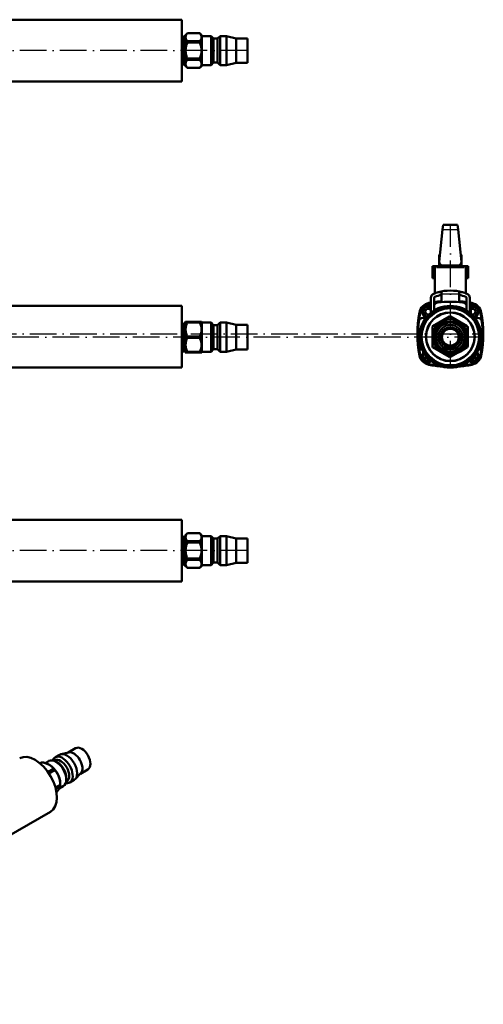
# Model space of a CAD drawing. Extents: x -64 to 520, y -228 to 278.
# Tile 5 of 5: x 311 to 520, y -166 to 277. Entities that reach past the tile are written whole.
import ezdxf

# ---------------------------------------------------------------- set-up
doc = ezdxf.new("R2010")
doc.units = 0
doc.header["$MEASUREMENT"] = 0
doc.linetypes.add('ACAD_ISO10W100', pattern=[18, 12, -3, 0, -3])
doc.layers.get('0').update_dxf_attribs({"lineweight": 25})
doc.layers.add('Visible', color=7, linetype='Continuous', lineweight=50)
doc.layers.add('Visible Narrow', color=7, linetype='Continuous', lineweight=25)

msp = doc.modelspace()

# ---------------------------------------------------------------- linework, layer by layer
at = {"linetype": 'ACAD_ISO10W100'}
for p, q in [((413.57, 263.47), (19.77, 263.47)), ((504.92, 120.76), (504.92, 185)), ((-64.46, 135.95), (519.72, 135.95)), ((518.81, 134.45), (163.97, 134.45)), ((413.57, 38.41), (19.77, 38.41))]:
    msp.add_line(p, q, dxfattribs=at)
at = {"layer": 'Visible'}
for p, q in [((383.97, 277.37), (171.25, 277.37)), ((383.97, 277.37), (383.97, 249.57)), ((385.57, 270.3), (386.57, 271.3)), ((386.57, 271.3), (386.57, 271.29)), ((386.57, 271.3), (392.07, 271.3)), ((386.57, 271.29), (392.07, 271.29)), ((392.07, 271.29), (392.07, 271.3)), ((393.07, 270.3), (392.07, 271.3)), ((384.4, 269.2), (384.47, 269.2)), ((385.57, 256.65), (385.57, 270.3)), ((392.07, 267.68), (386.57, 267.68)), ((386.57, 267.68), (386.57, 267.09)), ((386.57, 267.09), (392.07, 267.09)), ((392.07, 267.09), (392.07, 267.68)), ((393.07, 270.3), (393.07, 256.65)), ((393.07, 270.02), (397.17, 270.02)), ((397.17, 256.92), (397.17, 270.02)), ((398.29, 268.9), (397.17, 270.02)), ((398.29, 258.05), (398.29, 268.9)), ((398.29, 268.9), (400.14, 268.9)), ((400.14, 268.9), (401.27, 270.02)), ((400.14, 258.05), (400.14, 268.9)), ((401.27, 256.92), (401.27, 270.02)), ((401.27, 270.02), (404.07, 270.02)), ((404.07, 256.92), (404.07, 270.02)), ((408.47, 268.97), (404.07, 270.02)), ((408.47, 257.97), (408.47, 268.97)), ((408.47, 268.97), (413.57, 268.97)), ((413.57, 257.97), (413.57, 268.97)), ((385.07, 257.75), (385.13, 257.75)), ((392.07, 259.86), (386.57, 259.86)), ((386.57, 259.86), (386.57, 259.27)), ((386.57, 259.27), (392.07, 259.27)), ((392.07, 259.27), (392.07, 259.86)), ((398.29, 258.05), (397.17, 256.92)), ((398.29, 258.05), (400.14, 258.05)), ((400.14, 258.05), (401.27, 256.92)), ((408.47, 257.97), (404.07, 256.92)), ((408.47, 257.97), (413.57, 257.97)), ((385.57, 256.65), (386.57, 255.65)), ((392.07, 255.66), (386.57, 255.66)), ((386.57, 255.66), (386.57, 255.65)), ((386.57, 255.65), (392.07, 255.65)), ((393.07, 256.65), (392.07, 255.65)), ((392.07, 255.65), (392.07, 255.66)), ((393.07, 256.92), (397.17, 256.92)), ((401.27, 256.92), (404.07, 256.92)), ((383.97, 249.57), (171.25, 249.57)), ((501.46, 182.9), (499.94, 168.43)), ((501.68, 185), (501.46, 182.9)), ((508.15, 185), (501.68, 185)), ((508.15, 185), (508.37, 182.9)), ((508.37, 182.9), (509.9, 168.43)), ((499.87, 171.5), (500.26, 171.5)), ((499.87, 171.5), (499.87, 171)), ((499.87, 171), (499.87, 166.5)), ((499.91, 168.18), (499.94, 168.43)), ((509.97, 171.5), (509.57, 171.5)), ((509.92, 168.18), (509.9, 168.43)), ((509.97, 171.5), (509.97, 171)), ((509.97, 171), (509.97, 166.5)), ((496.92, 164.9), (496.92, 166.5)), ((497.25, 166.5), (496.92, 166.5)), ((496.92, 164.9), (496.92, 164.8)), ((496.92, 164.9), (497.25, 164.9)), ((496.92, 163.8), (496.92, 164.8)), ((497.92, 164.8), (496.92, 164.8)), ((497.25, 166.5), (497.92, 166.5)), ((497.92, 164.9), (497.25, 164.9)), ((497.92, 166.5), (497.92, 165.9)), ((497.92, 166.5), (511.92, 166.5)), ((497.92, 165.9), (497.92, 154.19)), ((501.4, 166.55), (508.43, 166.55)), ((501.42, 166.55), (501.42, 166.5)), ((501.43, 166.8), (508.4, 166.8)), ((508.42, 166.55), (508.42, 166.5)), ((511.92, 166.5), (512.58, 166.5)), ((511.92, 166.5), (511.92, 165.9)), ((511.92, 165.9), (511.92, 154.19)), ((512.58, 164.9), (511.92, 164.9)), ((511.92, 164.8), (512.92, 164.8)), ((512.92, 166.5), (512.58, 166.5)), ((512.58, 164.9), (512.92, 164.9)), ((512.92, 166.5), (512.92, 164.9)), ((512.92, 164.9), (512.92, 164.8)), ((512.92, 163.8), (512.92, 164.8)), ((496.92, 161.1), (496.92, 163.8)), ((497.92, 161.1), (496.92, 161.1)), ((512.92, 161.1), (511.92, 161.1)), ((512.92, 161.1), (512.92, 163.8)), ((496.17, 152.14), (496.17, 145.46)), ((497.67, 152.14), (497.67, 148.78)), ((499.48, 154.7), (500.92, 154.7)), ((500.92, 153.95), (500.92, 154.7)), ((500.92, 153.95), (500.92, 150.29)), ((508.92, 153.95), (508.92, 154.7)), ((510.35, 154.7), (508.92, 154.7)), ((508.92, 153.95), (508.92, 150.29)), ((512.17, 152.14), (512.17, 148.78)), ((513.67, 152.14), (513.67, 145.46)), ((383.97, 148.55), (171.25, 148.55)), ((383.97, 148.55), (383.97, 120.75)), ((494.19, 147.2), (493.47, 145.95)), ((495.64, 147.2), (494.19, 147.2)), ((496.17, 146.29), (495.64, 147.2)), ((497.57, 146.45), (497.57, 148.15)), ((512.27, 148.15), (512.27, 146.45)), ((514.17, 147.95), (513.67, 147.95)), ((514.17, 147.95), (514.17, 145.03)), ((514.19, 147.2), (514.17, 147.16)), ((515.64, 147.2), (514.19, 147.2)), ((516.36, 145.95), (515.64, 147.2)), ((492.7, 143.2), (493.96, 143.2)), ((493.47, 145.95), (494.19, 144.7)), ((494.19, 144.7), (495.31, 144.7)), ((495.98, 145.31), (496.17, 145.62)), ((497.06, 139.41), (504.57, 143.75)), ((505.06, 143.75), (512.57, 139.41)), ((514.52, 144.7), (515.64, 144.7)), ((515.64, 144.7), (516.36, 145.95)), ((515.88, 143.2), (517.13, 143.2)), ((384.73, 140.18), (384.8, 140.18)), ((385.57, 141.28), (385.68, 141.39)), ((385.57, 127.63), (385.57, 141.28)), ((386.57, 141.39), (385.68, 141.39)), ((392.07, 141.39), (386.57, 141.39)), ((386.57, 141.39), (386.57, 141.06)), ((386.57, 141.06), (392.07, 141.06)), ((392.95, 141.39), (392.07, 141.39)), ((392.07, 141.06), (392.07, 141.39)), ((393.07, 141.28), (392.95, 141.39)), ((393.07, 141.28), (393.07, 127.63)), ((393.07, 141), (397.17, 141)), ((397.17, 127.9), (397.17, 141)), ((398.29, 139.88), (397.17, 141)), ((398.29, 129.03), (398.29, 139.88)), ((398.29, 139.88), (400.14, 139.88)), ((400.14, 139.88), (401.27, 141)), ((400.14, 129.03), (400.14, 139.88)), ((401.27, 127.9), (401.27, 141)), ((401.27, 141), (404.07, 141)), ((404.07, 127.9), (404.07, 141)), ((408.47, 139.95), (404.07, 141)), ((408.47, 128.95), (408.47, 139.95)), ((408.47, 139.95), (413.57, 139.95)), ((413.57, 128.95), (413.57, 139.95)), ((496.82, 130.32), (496.82, 138.99)), ((497.1, 134.79), (500.71, 141.06)), ((501.3, 141.39), (508.53, 141.39)), ((509.12, 141.06), (512.73, 134.79)), ((512.82, 130.32), (512.82, 138.99)), ((392.07, 134.79), (386.57, 134.79)), ((386.57, 134.79), (386.57, 134.12)), ((386.57, 134.12), (392.07, 134.12)), ((392.07, 134.12), (392.07, 134.79)), ((500.71, 127.85), (497.1, 134.12)), ((512.73, 134.12), (509.12, 127.85)), ((384.07, 128.73), (384.13, 128.73)), ((385.4, 128.73), (385.47, 128.73)), ((398.29, 129.03), (397.17, 127.9)), ((398.29, 129.03), (400.14, 129.03)), ((400.14, 129.03), (401.27, 127.9)), ((408.47, 128.95), (404.07, 127.9)), ((408.47, 128.95), (413.57, 128.95)), ((497.06, 129.9), (504.57, 125.56)), ((509.16, 127.93), (512.57, 129.9)), ((385.57, 127.63), (385.68, 127.51)), ((385.68, 127.51), (386.57, 127.51)), ((392.07, 127.85), (386.57, 127.85)), ((386.57, 127.85), (386.57, 127.51)), ((386.57, 127.51), (392.07, 127.51)), ((392.07, 127.51), (392.07, 127.85)), ((392.07, 127.51), (392.95, 127.51)), ((393.07, 127.63), (392.95, 127.51)), ((393.07, 127.9), (397.17, 127.9)), ((401.27, 127.9), (404.07, 127.9)), ((493.73, 126.4), (493.47, 125.95)), ((493.47, 125.95), (494.19, 124.7)), ((494.19, 124.7), (495.21, 124.7)), ((508.53, 127.51), (501.3, 127.51)), ((505.06, 125.56), (508.45, 127.51)), ((514.62, 124.7), (515.64, 124.7)), ((515.64, 124.7), (516.36, 125.95)), ((516.36, 125.95), (516.1, 126.4)), ((383.97, 120.75), (171.25, 120.75)), ((383.97, 52.31), (171.25, 52.31)), ((383.97, 52.31), (383.97, 24.51)), ((385.57, 45.24), (386.57, 46.24)), ((385.57, 31.59), (385.57, 45.24)), ((386.57, 46.24), (386.57, 46.23)), ((386.57, 46.24), (392.07, 46.24)), ((386.57, 46.23), (392.07, 46.23)), ((392.07, 46.23), (392.07, 46.24)), ((393.07, 45.24), (392.07, 46.24)), ((393.07, 45.24), (393.07, 31.59)), ((393.07, 44.96), (397.17, 44.96)), ((397.17, 31.86), (397.17, 44.96)), ((398.29, 43.84), (397.17, 44.96)), ((400.14, 43.84), (401.27, 44.96)), ((401.27, 31.86), (401.27, 44.96)), ((401.27, 44.96), (404.07, 44.96)), ((404.07, 31.86), (404.07, 44.96)), ((408.47, 43.91), (404.07, 44.96)), ((385.07, 44.14), (385.13, 44.14)), ((392.07, 42.62), (386.57, 42.62)), ((386.57, 42.62), (386.57, 42.03)), ((386.57, 42.03), (392.07, 42.03)), ((392.07, 42.03), (392.07, 42.62)), ((398.29, 32.99), (398.29, 43.84)), ((398.29, 43.84), (400.14, 43.84)), ((400.14, 32.99), (400.14, 43.84)), ((408.47, 32.91), (408.47, 43.91)), ((408.47, 43.91), (413.57, 43.91)), ((413.57, 32.91), (413.57, 43.91)), ((384.4, 32.69), (384.47, 32.69)), ((385.57, 31.59), (386.57, 30.59)), ((392.07, 34.8), (386.57, 34.8)), ((386.57, 34.8), (386.57, 34.21)), ((386.57, 34.21), (392.07, 34.21)), ((392.07, 34.21), (392.07, 34.8)), ((393.07, 31.59), (392.07, 30.59)), ((393.07, 31.86), (397.17, 31.86)), ((398.29, 32.99), (397.17, 31.86)), ((398.29, 32.99), (400.14, 32.99)), ((400.14, 32.99), (401.27, 31.86)), ((401.27, 31.86), (404.07, 31.86)), ((408.47, 32.91), (404.07, 31.86)), ((408.47, 32.91), (413.57, 32.91)), ((392.07, 30.59), (386.57, 30.59)), ((386.57, 30.59), (386.57, 30.59)), ((386.57, 30.59), (392.07, 30.59)), ((392.07, 30.59), (392.07, 30.59)), ((383.97, 24.51), (171.25, 24.51)), ((333.13, -52.42), (329.59, -53.26)), ((332.86, -52.48), (336.23, -50.54)), ((320.8, -56.95), (320.15, -57.33)), ((320.29, -57.45), (321.21, -56.91)), ((322.49, -57.24), (324.11, -56.31)), ((326.51, -56.22), (326.77, -56.07)), ((327.01, -54.64), (328.99, -53.5)), ((328.19, -57.1), (327.39, -56.64)), ((326.32, -59.86), (323.78, -61.33)), ((324.15, -61.87), (326.74, -60.38)), ((324.49, -58.08), (324.41, -58.04)), ((338.54, -61.81), (336.03, -64.45)), ((338.34, -62.01), (341.72, -60.07)), ((329.3, -66.43), (329.3, -67.25)), ((331.92, -65.63), (332.19, -65.47)), ((332.01, -63.73), (332.01, -64.65)), ((333.54, -65.99), (335.52, -64.85)), ((329.3, -66.97), (327.11, -68.23)), ((327.24, -68.71), (329.3, -67.52)), ((328.83, -68.7), (330.64, -67.66)), ((324.91, -79.2), (174.49, -165.82))]:
    msp.add_line(p, q, dxfattribs=at)
for centre, radius in [((504.92, 134.65), 13.9), ((504.92, 134.65), 13.2), ((504.92, 134.65), 11), ((504.92, 134.65), 10.9), ((504.92, 134.45), 6.82), ((504.92, 134.45), 6.55), ((504.92, 134.45), 5.5), ((504.92, 134.45), 4.5), ((504.92, 134.45), 3.85), ((504.92, 134.45), 3.8)]:
    msp.add_circle(centre, radius, dxfattribs=at)
for centre, radius, start, end in [((504.92, 135.45), 20, 90, 105.7582), ((504.92, 135.45), 20, 74.2418, 90), ((498.17, 152.14), 2, 112.0243, 180), ((504.92, 135.45), 20, 105.7582, 112.0243), ((498.17, 152.14), 0.5, 112.0243, 180), ((504.92, 135.45), 18.5, 102.4869, 112.0243), ((504.92, 135.45), 18.5, 67.9757, 77.5131), ((504.92, 135.45), 20, 67.9757, 74.2418), ((511.67, 152.14), 0.5, 0, 67.9757), ((511.67, 152.14), 2, 0, 67.9757), ((496.26, 144.61), 5.35, 101.1454, 168.9109), ((496.26, 144.61), 5, 101.1454, 168.9109), ((494.92, 145.95), 2.73, 62.6957, 252.1426), ((494.92, 145.95), 2.33, 57.4773, 256.1495), ((504.92, 100.65), 50.15, 100.0482, 101.1454), ((504.92, 100.65), 49.8, 100.1196, 101.1454), ((499.57, 148.15), 2, 96.4263, 180), ((504.92, 100.65), 50.15, 94.5748, 98.3122), ((504.92, 100.65), 49.8, 96.4263, 98.371), ((504.92, 100.65), 49.8, 83.5737, 96.4263), ((504.92, 100.65), 50.15, 81.6878, 85.4252), ((504.92, 100.65), 49.8, 81.629, 83.5737), ((510.27, 148.15), 2, 0, 83.5737), ((504.92, 100.65), 50.15, 78.8546, 79.9518), ((504.92, 100.65), 49.8, 78.8546, 79.8804), ((514.92, 145.95), 2.73, 287.8574, 117.3043), ((514.92, 145.95), 2.33, 283.8505, 120.6593), ((513.58, 144.61), 5, 11.0891, 78.8546), ((513.58, 144.61), 5.35, 11.0891, 78.8546), ((540.42, 135.95), 50.35, 168.9109, 191.0891), ((540.42, 135.95), 50, 168.9109, 173.7207), ((492.7, 141.2), 2, 90, 173.7207), ((504.82, 134.65), 7.9, 1.257, 238.3363), ((504.82, 134.65), 9.1, 88.4635, 91.5365), ((517.13, 141.2), 2, 6.2793, 90), ((469.42, 135.95), 50, 6.2793, 11.0891), ((469.42, 135.95), 50.35, 348.9109, 11.0891), ((384.1, 140.78), 0.193, 90.1345, 132.1294), ((385.43, 140.78), 0.193, 45.7928, 89.831), ((540.42, 135.95), 50, 173.7207, 186.2793), ((504.82, 134.65), 9.1, 148.4635, 151.5365), ((504.92, 134.45), 7.82, 117.5136, 122.4864), ((504.92, 134.45), 7.82, 57.5136, 62.4864), ((504.82, 134.65), 9.1, 28.4635, 31.5365), ((469.42, 135.95), 50, 353.7207, 6.2793), ((504.92, 134.45), 7.82, 177.5136, 182.4864), ((504.82, 134.65), 7.9, 304.4357, 355.5643), ((504.92, 134.45), 7.82, 357.5136, 2.4864), ((385.47, 128.56), 0.174, 54.4309, 90.0262), ((492.7, 130.7), 2, 186.2793, 259.4535), ((540.42, 135.95), 50, 186.2793, 191.0891), ((504.82, 134.65), 9.1, 208.4635, 211.5365), ((504.82, 134.65), 9.1, 328.4635, 331.5365), ((517.13, 130.7), 2, 280.5465, 353.7207), ((469.42, 135.95), 50, 348.9109, 353.7207), ((496.26, 127.3), 5.35, 191.0891, 258.8546), ((496.26, 127.3), 5, 191.0891, 258.8546), ((494.92, 125.95), 2.73, 139.0559, 302.9907), ((494.92, 125.95), 2.33, 142.3586, 299.6879), ((504.92, 134.45), 7.82, 237.5136, 242.4864), ((504.82, 134.65), 7.9, 244.6618, 295.3382), ((504.82, 134.65), 9.1, 268.4635, 271.5365), ((504.92, 134.45), 7.82, 297.5136, 302.4864), ((514.92, 125.95), 2.73, 237.0093, 40.9441), ((514.92, 125.95), 2.33, 240.3121, 37.6414), ((513.58, 127.3), 5, 281.1454, 348.9109), ((513.58, 127.3), 5.35, 281.1454, 348.9109), ((504.92, 171.25), 50.15, 258.8546, 265.8538), ((504.92, 171.25), 49.8, 258.8546, 263.5737), ((499.57, 123.76), 2, 213.212, 263.5737), ((504.92, 171.25), 49.8, 263.5737, 264.1522), ((504.92, 171.25), 50.15, 274.1462, 281.1454), ((504.92, 171.25), 49.8, 275.8478, 276.4263), ((510.27, 123.76), 2, 276.4263, 326.788), ((504.92, 171.25), 49.8, 276.4263, 281.1454)]:
    msp.add_arc(centre, radius, start, end, dxfattribs=at)
for centre, major_axis, ratio, start_param, end_param in [((501.43, 168.28), (1.5, 0), 0.987555, 3.038167, 4.712389), ((508.4, 168.28), (-1.5, 0), 0.987555, 1.570796, 3.245018), ((501.4, 168.03), (1.5, 0), 0.987555, 3.038167, 4.712389), ((508.43, 168.03), (-1.5, 0), 0.987555, 1.570796, 3.245018), ((332.25, -59.17), (-3.27, 5.68), 0.578093, 3.141593, 6.283185), ((335.37, -57.38), (-2.74, 4.77), 0.578093, 3.311476, 6.113302), ((338.97, -55.31), (-2.74, 4.77), 0.578093, 3.141593, 6.283185), ((317.97, -67.15), (-6.94, 12.05), 0.578093, 3.141593, 6.283185), ((323.77, -64.06), (-3.9, 6.78), 0.578093, 5.979924, 6.066715), ((327.38, -61.98), (-3.27, 5.68), 0.578093, 3.141593, 6.283185), ((330.27, -60.31), (-3.27, 5.68), 0.578093, 2.68403, 6.740748), ((329.48, -60.77), (-2.71, 4.7), 0.578093, 3.141593, 6.283185), ((328.17, -61.53), (-2.71, 4.7), 0.578093, 3.928925, 5.495853), ((324.48, -63.65), (-3.41, 5.91), 0.578093, 3.928925, 5.495853), ((323.77, -64.06), (-3.9, 6.78), 0.578093, 4.932727, 5.019517), ((323.77, -64.06), (-3.9, 6.78), 0.578093, 3.885529, 3.97232)]:
    msp.add_ellipse(centre, major_axis=major_axis, ratio=ratio, start_param=start_param, end_param=end_param, dxfattribs=at)
for points, degree in [([(386.57, 267.68), (384.9, 269.48), (386.57, 271.29)], 2), ([(392.07, 271.29), (393.74, 269.48), (392.07, 267.68)], 2), ([(383.97, 269.82), (384.06, 269.64), (384.16, 269.46), (384.25, 269.28)], 3), ([(384.61, 269.28), (384.72, 269.48), (384.82, 269.68), (384.92, 269.88)], 3), ([(385.28, 269.88), (385.37, 269.69), (385.47, 269.5), (385.57, 269.32)], 3), ([(386.57, 259.86), (384.9, 263.47), (386.57, 267.09)], 2), ([(392.07, 267.09), (393.74, 263.47), (392.07, 259.86)], 2), ([(384.26, 257.07), (384.16, 257.25), (384.07, 257.44), (383.97, 257.62)], 3), ([(384.92, 257.67), (384.82, 257.47), (384.71, 257.27), (384.61, 257.07)], 3), ([(385.57, 257.11), (385.47, 257.3), (385.38, 257.48), (385.28, 257.67)], 3), ([(386.57, 255.66), (384.9, 257.46), (386.57, 259.27)], 2), ([(392.07, 259.27), (393.74, 257.46), (392.07, 255.66)], 2), ([(384.27, 140.86), (384.38, 140.66), (384.48, 140.46), (384.59, 140.26)], 3), ([(384.95, 140.26), (385.05, 140.46), (385.16, 140.66), (385.26, 140.86)], 3), ([(386.57, 134.79), (384.9, 137.92), (386.57, 141.06)], 2), ([(392.07, 141.06), (393.74, 137.92), (392.07, 134.79)], 2), ([(386.57, 127.85), (384.9, 130.98), (386.57, 134.12)], 2), ([(392.07, 134.12), (393.74, 130.98), (392.07, 127.85)], 2), ([(384.59, 128.05), (384.49, 128.25), (384.38, 128.45), (384.28, 128.65)], 3), ([(385.25, 128.65), (385.15, 128.45), (385.05, 128.25), (384.94, 128.05)], 3), ([(383.97, 44.27), (384.07, 44.45), (384.16, 44.63), (384.26, 44.82)], 3), ([(384.61, 44.82), (384.71, 44.62), (384.82, 44.42), (384.92, 44.22)], 3), ([(385.28, 44.22), (385.38, 44.4), (385.47, 44.59), (385.57, 44.77)], 3), ([(386.57, 42.62), (384.9, 44.42), (386.57, 46.23)], 2), ([(392.07, 46.23), (393.74, 44.42), (392.07, 42.62)], 2), ([(386.57, 34.8), (384.9, 38.41), (386.57, 42.03)], 2), ([(392.07, 42.03), (393.74, 38.41), (392.07, 34.8)], 2), ([(384.25, 32.61), (384.16, 32.43), (384.06, 32.24), (383.97, 32.06)], 3), ([(384.92, 32.01), (384.82, 32.21), (384.72, 32.41), (384.61, 32.61)], 3), ([(385.57, 32.57), (385.47, 32.38), (385.37, 32.19), (385.28, 32.01)], 3), ([(386.57, 30.59), (384.9, 32.4), (386.57, 34.21)], 2), ([(392.07, 34.21), (393.74, 32.4), (392.07, 30.59)], 2), ([(321.21, -56.91), (324.95, -57.71), (326.32, -59.86)], 2), ([(326.74, -60.38), (329.2, -62.99), (329.3, -66.97)], 2), ([(329.3, -67.52), (329.21, -68.49), (327.58, -70.29)], 2)]:
    msp.add_open_spline(points, degree=degree, dxfattribs=at)
for points, knots in [([(384.25, 269.28), (384.26, 269.27), (384.26, 269.26), (384.28, 269.24), (384.3, 269.23), (384.34, 269.2), (384.37, 269.2), (384.4, 269.2)], [0, 0, 0, 0, 0.01858093, 0.01858093, 0.03061849, 0.03061849, 0.04522325, 0.04522325, 0.04522325, 0.04522325]), ([(384.47, 269.2), (384.5, 269.2), (384.52, 269.2), (384.57, 269.23), (384.58, 269.24), (384.6, 269.26), (384.61, 269.27), (384.61, 269.28), (384.61, 269.28), (384.61, 269.28)], [0, 0, 0, 0, 0.01404234, 0.01404234, 0.02653095, 0.02653095, 0.04087402, 0.04087402, 0.04524625, 0.04524625, 0.04524625, 0.04524625]), ([(384.92, 269.88), (384.93, 269.89), (384.94, 269.91), (384.98, 269.95), (385, 269.96), (385.04, 269.98), (385.07, 269.99), (385.1, 269.99)], [0, 0, 0, 0, 0.02211185, 0.02211185, 0.03408006, 0.03408006, 0.04681681, 0.04681681, 0.04681681, 0.04681681]), ([(385.1, 269.99), (385.13, 269.99), (385.16, 269.98), (385.21, 269.96), (385.23, 269.94), (385.25, 269.91), (385.26, 269.9), (385.27, 269.88), (385.28, 269.88), (385.28, 269.88)], [0, 0, 0, 0, 0.01387352, 0.01387352, 0.02671366, 0.02671366, 0.04225743, 0.04225743, 0.04683326, 0.04683326, 0.04683326, 0.04683326]), ([(384.43, 256.96), (384.4, 256.96), (384.37, 256.97), (384.32, 256.99), (384.31, 257), (384.28, 257.03), (384.27, 257.05), (384.26, 257.06), (384.26, 257.07), (384.26, 257.07)], [0, 0, 0, 0, 0.01387352, 0.01387352, 0.02671366, 0.02671366, 0.04225743, 0.04225743, 0.04683326, 0.04683326, 0.04683326, 0.04683326]), ([(384.61, 257.07), (384.6, 257.05), (384.59, 257.03), (384.55, 257), (384.53, 256.98), (384.49, 256.96), (384.46, 256.96), (384.43, 256.96)], [0, 0, 0, 0, 0.02211185, 0.02211185, 0.03408006, 0.03408006, 0.04681681, 0.04681681, 0.04681681, 0.04681681]), ([(385.07, 257.75), (385.04, 257.75), (385.01, 257.74), (384.97, 257.72), (384.95, 257.71), (384.93, 257.69), (384.93, 257.68), (384.92, 257.67), (384.92, 257.67), (384.92, 257.67)], [0, 0, 0, 0, 0.01404234, 0.01404234, 0.02653095, 0.02653095, 0.04087402, 0.04087402, 0.04524625, 0.04524625, 0.04524625, 0.04524625]), ([(385.28, 257.67), (385.28, 257.67), (385.27, 257.68), (385.25, 257.71), (385.24, 257.72), (385.2, 257.74), (385.16, 257.75), (385.13, 257.75)], [0, 0, 0, 0, 0.01858093, 0.01858093, 0.03061849, 0.03061849, 0.04522325, 0.04522325, 0.04522325, 0.04522325]), ([(384.1, 140.97), (384.13, 140.97), (384.16, 140.96), (384.21, 140.94), (384.22, 140.93), (384.25, 140.9), (384.26, 140.88), (384.27, 140.87), (384.27, 140.86), (384.27, 140.86)], [0, 0, 0, 0, 0.01387352, 0.01387352, 0.02671366, 0.02671366, 0.04225743, 0.04225743, 0.04683326, 0.04683326, 0.04683326, 0.04683326]), ([(384.59, 140.26), (384.59, 140.26), (384.59, 140.25), (384.62, 140.22), (384.63, 140.21), (384.67, 140.19), (384.7, 140.18), (384.73, 140.18)], [0, 0, 0, 0, 0.01858093, 0.01858093, 0.03061849, 0.03061849, 0.04522325, 0.04522325, 0.04522325, 0.04522325]), ([(384.8, 140.18), (384.83, 140.18), (384.86, 140.19), (384.9, 140.21), (384.92, 140.22), (384.94, 140.24), (384.94, 140.25), (384.95, 140.26), (384.95, 140.26), (384.95, 140.26)], [0, 0, 0, 0, 0.01404234, 0.01404234, 0.02653095, 0.02653095, 0.04087402, 0.04087402, 0.04524625, 0.04524625, 0.04524625, 0.04524625]), ([(385.26, 140.86), (385.27, 140.88), (385.28, 140.9), (385.32, 140.93), (385.33, 140.94), (385.38, 140.96), (385.41, 140.97), (385.44, 140.97)], [0, 0, 0, 0, 0.02211185, 0.02211185, 0.03408006, 0.03408006, 0.04681681, 0.04681681, 0.04681681, 0.04681681]), ([(384.07, 128.73), (384.04, 128.73), (384.01, 128.72), (383.98, 128.71), (383.97, 128.71), (383.97, 128.7)], [0, 0, 0, 0, 0.01404234, 0.01404234, 0.01740108, 0.01740108, 0.01740108, 0.01740108]), ([(384.28, 128.65), (384.28, 128.65), (384.27, 128.66), (384.25, 128.69), (384.23, 128.7), (384.19, 128.72), (384.16, 128.73), (384.13, 128.73)], [0, 0, 0, 0, 0.01858093, 0.01858093, 0.03061849, 0.03061849, 0.04522325, 0.04522325, 0.04522325, 0.04522325]), ([(385.4, 128.73), (385.37, 128.73), (385.34, 128.72), (385.3, 128.7), (385.29, 128.69), (385.27, 128.67), (385.26, 128.66), (385.26, 128.65), (385.26, 128.65), (385.25, 128.65)], [0, 0, 0, 0, 0.01404234, 0.01404234, 0.02653095, 0.02653095, 0.04087402, 0.04087402, 0.04524625, 0.04524625, 0.04524625, 0.04524625]), ([(384.77, 127.94), (384.74, 127.94), (384.71, 127.95), (384.66, 127.97), (384.64, 127.98), (384.61, 128.01), (384.6, 128.03), (384.59, 128.04), (384.59, 128.05), (384.59, 128.05)], [0, 0, 0, 0, 0.01387352, 0.01387352, 0.02671366, 0.02671366, 0.04225743, 0.04225743, 0.04683326, 0.04683326, 0.04683326, 0.04683326]), ([(384.94, 128.05), (384.93, 128.03), (384.92, 128.01), (384.89, 127.98), (384.87, 127.97), (384.82, 127.95), (384.8, 127.94), (384.77, 127.94)], [0, 0, 0, 0, 0.02211185, 0.02211185, 0.03408006, 0.03408006, 0.04681681, 0.04681681, 0.04681681, 0.04681681]), ([(384.26, 44.82), (384.26, 44.83), (384.28, 44.85), (384.31, 44.89), (384.33, 44.9), (384.38, 44.92), (384.4, 44.93), (384.43, 44.93)], [0, 0, 0, 0, 0.02211185, 0.02211185, 0.03408006, 0.03408006, 0.04681681, 0.04681681, 0.04681681, 0.04681681]), ([(384.43, 44.93), (384.46, 44.93), (384.49, 44.92), (384.54, 44.9), (384.56, 44.88), (384.59, 44.85), (384.6, 44.84), (384.61, 44.82), (384.61, 44.82), (384.61, 44.82)], [0, 0, 0, 0, 0.01387352, 0.01387352, 0.02671366, 0.02671366, 0.04225743, 0.04225743, 0.04683326, 0.04683326, 0.04683326, 0.04683326]), ([(384.92, 44.22), (384.92, 44.21), (384.93, 44.2), (384.95, 44.18), (384.97, 44.17), (385.01, 44.14), (385.04, 44.14), (385.07, 44.14)], [0, 0, 0, 0, 0.01858093, 0.01858093, 0.03061849, 0.03061849, 0.04522325, 0.04522325, 0.04522325, 0.04522325]), ([(385.13, 44.14), (385.16, 44.14), (385.19, 44.14), (385.24, 44.17), (385.25, 44.18), (385.27, 44.2), (385.28, 44.21), (385.28, 44.22), (385.28, 44.22), (385.28, 44.22)], [0, 0, 0, 0, 0.01404234, 0.01404234, 0.02653095, 0.02653095, 0.04087402, 0.04087402, 0.04524625, 0.04524625, 0.04524625, 0.04524625]), ([(384.4, 32.69), (384.37, 32.69), (384.34, 32.68), (384.3, 32.66), (384.28, 32.65), (384.26, 32.63), (384.26, 32.62), (384.25, 32.61), (384.25, 32.61), (384.25, 32.61)], [0, 0, 0, 0, 0.01404234, 0.01404234, 0.02653095, 0.02653095, 0.04087402, 0.04087402, 0.04524625, 0.04524625, 0.04524625, 0.04524625]), ([(384.61, 32.61), (384.61, 32.61), (384.6, 32.62), (384.58, 32.65), (384.57, 32.66), (384.53, 32.68), (384.5, 32.69), (384.47, 32.69)], [0, 0, 0, 0, 0.01858093, 0.01858093, 0.03061849, 0.03061849, 0.04522325, 0.04522325, 0.04522325, 0.04522325]), ([(385.1, 31.9), (385.07, 31.9), (385.04, 31.9), (384.99, 31.93), (384.98, 31.94), (384.95, 31.97), (384.94, 31.99), (384.93, 32), (384.93, 32), (384.92, 32.01)], [0, 0, 0, 0, 0.01387352, 0.01387352, 0.02671366, 0.02671366, 0.04225743, 0.04225743, 0.04683326, 0.04683326, 0.04683326, 0.04683326]), ([(385.28, 32.01), (385.27, 31.99), (385.26, 31.97), (385.22, 31.94), (385.2, 31.92), (385.16, 31.9), (385.13, 31.9), (385.1, 31.9)], [0, 0, 0, 0, 0.02211185, 0.02211185, 0.03408006, 0.03408006, 0.04681681, 0.04681681, 0.04681681, 0.04681681])]:
    msp.add_open_spline(points, degree=3, knots=knots, dxfattribs=at)
at = {"layer": 'Visible Narrow'}
for p, q in [((501.8, 182.9), (508.03, 182.9)), ((500.19, 171), (499.88, 171)), ((509.64, 171), (509.95, 171)), ((497.25, 166.42), (497.25, 164.98)), ((498.62, 165.9), (511.22, 165.9)), ((501.43, 166.78), (501.4, 166.56)), ((508.4, 166.78), (508.43, 166.56)), ((512.58, 164.98), (512.58, 166.42)), ((497.87, 163.8), (496.97, 163.8)), ((511.97, 163.8), (512.87, 163.8)), ((501.32, 153.95), (508.52, 153.95))]:
    msp.add_line(p, q, dxfattribs=at)
msp.add_circle((504.92, 134.65), 12.7, dxfattribs=at)
for centre, radius, start, end in [((520.52, 267.91), 136.53, 180.3035, 184.5967), ((260.77, 259.44), 124.78, 0.0885, 4.8504), ((304.79, 262.99), 80.78, 0.9494, 4.8868), ((461.6, 263.75), 77.64, 180.9562, 184.9381), ((339.31, 135.69), 46.25, 359.8503, 6.41), ((436.88, 134.37), 52.91, 180.1985, 186.2026), ((480.68, 41.65), 96.71, 180.4335, 185.3128), ((497.04, 42.99), 113.06, 180.3257, 185.2246), ((261.39, 33.29), 124.16, 0.5011, 5.0113), ((303.9, 35.91), 81.65, 359.9122, 5.7821)]:
    msp.add_arc(centre, radius, start, end, dxfattribs=at)
for points, knots in [([(383.97, 269.75), (384, 269.6), (384.02, 269.29), (384.05, 268.85), (384.11, 267.88), (384.17, 266.24), (384.23, 264.46), (384.29, 262.67), (384.35, 260.77), (384.41, 259.37), (384.47, 257.98), (384.53, 257.12), (384.59, 257.06), (384.6, 257.05), (384.6, 257.06), (384.61, 257.07)], [63.031509, 63.031509, 63.031509, 63.031509, 63.407923, 63.407923, 63.407923, 64.247654, 64.247654, 64.247654, 65.096389, 65.096389, 65.096389, 65.941769, 65.941769, 65.941769, 66.037051, 66.037051, 66.037051, 66.037051]), ([(384.25, 269.27), (384.27, 269.23), (384.3, 269.09), (384.32, 268.86), (384.38, 268.22), (384.44, 266.87), (384.5, 265.26), (384.57, 263.67), (384.63, 261.85), (384.69, 260.42), (384.75, 259), (384.81, 257.98), (384.87, 257.72), (384.89, 257.65), (384.9, 257.64), (384.92, 257.67)], [62.901949, 62.901949, 62.901949, 62.901949, 63.222096, 63.222096, 63.222096, 64.089948, 64.089948, 64.089948, 64.954564, 64.954564, 64.954564, 65.816488, 65.816488, 65.816488, 66.043542, 66.043542, 66.043542, 66.043542]), ([(384.4, 269.19), (384.45, 269.19), (384.51, 268.61), (384.56, 267.61), (384.62, 266.46), (384.69, 264.78), (384.75, 263.13), (384.81, 261.48), (384.87, 259.89), (384.93, 258.9), (384.98, 258.16), (385.02, 257.76), (385.07, 257.76)], [62.831853, 62.831853, 62.831853, 62.831853, 63.595601, 63.595601, 63.595601, 64.463021, 64.463021, 64.463021, 65.327895, 65.327895, 65.327895, 65.973446, 65.973446, 65.973446, 65.973446]), ([(384.47, 269.19), (384.5, 269.19), (384.53, 268.99), (384.56, 268.61), (384.62, 267.88), (384.69, 266.47), (384.75, 264.87), (384.81, 263.27), (384.87, 261.5), (384.93, 260.15), (384.99, 258.8), (385.05, 257.9), (385.12, 257.77), (385.12, 257.76), (385.13, 257.75), (385.13, 257.75)], [62.831853, 62.831853, 62.831853, 62.831853, 63.288906, 63.288906, 63.288906, 64.156326, 64.156326, 64.156326, 65.0212, 65.0212, 65.0212, 65.893306, 65.893306, 65.893306, 65.973446, 65.973446, 65.973446, 65.973446]), ([(384.61, 269.27), (384.64, 269.32), (384.66, 269.25), (384.69, 269.06), (384.75, 268.59), (384.81, 267.39), (384.87, 265.86), (384.93, 264.32), (385, 262.48), (385.06, 260.95), (385.12, 259.44), (385.18, 258.28), (385.24, 257.85), (385.25, 257.75), (385.27, 257.69), (385.28, 257.67)], [62.761757, 62.761757, 62.761757, 62.761757, 63.117699, 63.117699, 63.117699, 63.979623, 63.979623, 63.979623, 64.850406, 64.850406, 64.850406, 65.714381, 65.714381, 65.714381, 65.90335, 65.90335, 65.90335, 65.90335]), ([(384.92, 269.88), (384.93, 269.89), (384.94, 269.89), (384.95, 269.89), (385.01, 269.81), (385.07, 268.93), (385.13, 267.53), (385.19, 266.14), (385.25, 264.25), (385.31, 262.47), (385.37, 260.69), (385.43, 259.05), (385.49, 258.07), (385.51, 257.61), (385.54, 257.3), (385.57, 257.15)], [62.768248, 62.768248, 62.768248, 62.768248, 62.871501, 62.871501, 62.871501, 63.718394, 63.718394, 63.718394, 64.559629, 64.559629, 64.559629, 65.403273, 65.403273, 65.403273, 65.798527, 65.798527, 65.798527, 65.798527]), ([(383.97, 140.78), (384, 140.66), (384.02, 140.38), (384.05, 139.97), (384.11, 139.06), (384.17, 137.46), (384.23, 135.7), (384.29, 133.92), (384.35, 132), (384.41, 130.56), (384.47, 129.12), (384.53, 128.19), (384.59, 128.05), (384.59, 128.05), (384.59, 128.05), (384.59, 128.05)], [58.278494, 58.278494, 58.278494, 58.278494, 58.654908, 58.654908, 58.654908, 59.494639, 59.494639, 59.494639, 60.343374, 60.343374, 60.343374, 61.188754, 61.188754, 61.188754, 61.197452, 61.197452, 61.197452, 61.197452]), ([(384.1, 140.96), (384.13, 140.96), (384.16, 140.8), (384.18, 140.46), (384.24, 139.75), (384.3, 138.28), (384.36, 136.54), (384.42, 134.8), (384.48, 132.82), (384.54, 131.23), (384.6, 129.65), (384.66, 128.47), (384.72, 128.09), (384.74, 127.99), (384.75, 127.94), (384.77, 127.94)], [51.836279, 51.836279, 51.836279, 51.836279, 52.235241, 52.235241, 52.235241, 53.081652, 53.081652, 53.081652, 53.924603, 53.924603, 53.924603, 54.764609, 54.764609, 54.764609, 54.977871, 54.977871, 54.977871, 54.977871]), ([(384.27, 140.85), (384.32, 140.76), (384.36, 140.25), (384.41, 139.39), (384.47, 138.23), (384.53, 136.47), (384.59, 134.66), (384.65, 132.86), (384.71, 131.04), (384.77, 129.8), (384.83, 128.59), (384.88, 127.94), (384.94, 128.05)], [64.466254, 64.466254, 64.466254, 64.466254, 65.096389, 65.096389, 65.096389, 65.941769, 65.941769, 65.941769, 66.784312, 66.784312, 66.784312, 67.607847, 67.607847, 67.607847, 67.607847]), ([(384.59, 140.25), (384.62, 140.19), (384.65, 139.9), (384.69, 139.41), (384.75, 138.53), (384.81, 137.02), (384.87, 135.36), (384.93, 133.7), (385, 131.92), (385.06, 130.64), (385.12, 129.38), (385.18, 128.62), (385.24, 128.63), (385.25, 128.63), (385.25, 128.64), (385.25, 128.65)], [64.472745, 64.472745, 64.472745, 64.472745, 64.954564, 64.954564, 64.954564, 65.816488, 65.816488, 65.816488, 66.687271, 66.687271, 66.687271, 67.551246, 67.551246, 67.551246, 67.614338, 67.614338, 67.614338, 67.614338]), ([(384.73, 140.18), (384.74, 140.18), (384.74, 140.17), (384.75, 140.17), (384.81, 140.07), (384.87, 139.22), (384.93, 137.9), (384.99, 136.57), (385.05, 134.79), (385.12, 133.17), (385.18, 131.56), (385.24, 130.13), (385.3, 129.37), (385.33, 128.95), (385.37, 128.74), (385.4, 128.74)], [64.402649, 64.402649, 64.402649, 64.402649, 64.463021, 64.463021, 64.463021, 65.327895, 65.327895, 65.327895, 66.200001, 66.200001, 66.200001, 67.065958, 67.065958, 67.065958, 67.544242, 67.544242, 67.544242, 67.544242]), ([(384.8, 140.17), (384.84, 140.17), (384.89, 139.8), (384.93, 139.12), (384.99, 138.15), (385.05, 136.57), (385.12, 134.91), (385.18, 133.27), (385.24, 131.57), (385.3, 130.41), (385.36, 129.35), (385.41, 128.74), (385.47, 128.73)], [64.402649, 64.402649, 64.402649, 64.402649, 65.0212, 65.0212, 65.0212, 65.893306, 65.893306, 65.893306, 66.759264, 66.759264, 66.759264, 67.544242, 67.544242, 67.544242, 67.544242]), ([(384.95, 140.25), (384.98, 140.32), (385.02, 140.14), (385.06, 139.7), (385.12, 138.98), (385.18, 137.57), (385.24, 135.95), (385.3, 134.32), (385.36, 132.5), (385.43, 131.12), (385.47, 130.05), (385.52, 129.24), (385.57, 128.87)], [64.332553, 64.332553, 64.332553, 64.332553, 64.850406, 64.850406, 64.850406, 65.714381, 65.714381, 65.714381, 66.583469, 66.583469, 66.583469, 67.256602, 67.256602, 67.256602, 67.256602]), ([(385.44, 140.97), (385.44, 140.97), (385.44, 140.97), (385.44, 140.97), (385.48, 140.96), (385.53, 140.51), (385.57, 139.72)], [58.1194641, 58.1194641, 58.1194641, 58.1194641, 58.1306151, 58.1306151, 58.1306151, 58.7502563, 58.7502563, 58.7502563, 58.7502563]), ([(383.97, 130.31), (383.98, 130.07), (383.99, 129.86), (384.01, 129.67), (384.05, 129.06), (384.09, 128.74), (384.13, 128.74)], [60.5016541, 60.5016541, 60.5016541, 60.5016541, 60.6798491, 60.6798491, 60.6798491, 61.2610567, 61.2610567, 61.2610567, 61.2610567]), ([(383.97, 129.31), (383.98, 129.16), (383.99, 129.04), (384.01, 128.95), (384.03, 128.8), (384.05, 128.74), (384.07, 128.74)], [60.8083488, 60.8083488, 60.8083488, 60.8083488, 60.9865438, 60.9865438, 60.9865438, 61.2610567, 61.2610567, 61.2610567, 61.2610567]), ([(384.26, 44.81), (384.31, 44.91), (384.36, 44.44), (384.41, 43.51), (384.47, 42.41), (384.53, 40.68), (384.59, 38.88), (384.65, 37.08), (384.71, 35.24), (384.77, 33.94), (384.82, 32.81), (384.87, 32.12), (384.92, 32.01)], [59.626656, 59.626656, 59.626656, 59.626656, 60.343374, 60.343374, 60.343374, 61.188754, 61.188754, 61.188754, 62.031297, 62.031297, 62.031297, 62.768248, 62.768248, 62.768248, 62.768248]), ([(384.43, 44.92), (384.47, 44.92), (384.51, 44.63), (384.54, 44.08), (384.6, 43.17), (384.66, 41.57), (384.72, 39.79), (384.78, 38.01), (384.84, 36.08), (384.9, 34.6), (384.96, 33.11), (385.02, 32.12), (385.08, 31.93), (385.09, 31.91), (385.09, 31.9), (385.1, 31.9)], [53.407075, 53.407075, 53.407075, 53.407075, 53.924603, 53.924603, 53.924603, 54.764609, 54.764609, 54.764609, 55.602168, 55.602168, 55.602168, 56.447636, 56.447636, 56.447636, 56.548668, 56.548668, 56.548668, 56.548668]), ([(384.61, 44.82), (384.66, 44.71), (384.72, 43.99), (384.77, 42.83), (384.83, 41.53), (384.89, 39.69), (384.95, 37.9), (385.01, 36.09), (385.07, 34.37), (385.13, 33.28), (385.18, 32.37), (385.23, 31.92), (385.28, 32.01)], [66.037051, 66.037051, 66.037051, 66.037051, 66.784312, 66.784312, 66.784312, 67.624516, 67.624516, 67.624516, 68.471409, 68.471409, 68.471409, 69.178643, 69.178643, 69.178643, 69.178643]), ([(383.97, 44.23), (384.02, 44.15), (384.08, 43.48), (384.13, 42.37), (384.2, 41.13), (384.26, 39.37), (384.32, 37.69), (384.38, 36.02), (384.44, 34.46), (384.5, 33.54), (384.54, 33), (384.58, 32.68), (384.61, 32.61)], [59.736569, 59.736569, 59.736569, 59.736569, 60.513575, 60.513575, 60.513575, 61.385231, 61.385231, 61.385231, 62.253083, 62.253083, 62.253083, 62.761757, 62.761757, 62.761757, 62.761757]), ([(384.92, 44.21), (384.97, 44.12), (385.01, 43.63), (385.06, 42.81), (385.12, 41.72), (385.18, 40.05), (385.24, 38.37), (385.3, 36.69), (385.36, 35.02), (385.43, 33.94), (385.47, 33.1), (385.52, 32.62), (385.57, 32.59)], [66.043542, 66.043542, 66.043542, 66.043542, 66.687271, 66.687271, 66.687271, 67.551246, 67.551246, 67.551246, 68.420334, 68.420334, 68.420334, 69.093467, 69.093467, 69.093467, 69.093467]), ([(385.28, 44.22), (385.33, 44.3), (385.38, 43.94), (385.43, 43.18), (385.47, 42.44), (385.52, 41.32), (385.57, 40.06)], [65.90335, 65.90335, 65.90335, 65.90335, 66.583469, 66.583469, 66.583469, 67.256602, 67.256602, 67.256602, 67.256602]), ([(383.97, 36.62), (384.02, 35.19), (384.08, 33.95), (384.13, 33.25), (384.17, 32.76), (384.21, 32.54), (384.25, 32.61)], [61.573434, 61.573434, 61.573434, 61.573434, 62.35044, 62.35044, 62.35044, 62.901949, 62.901949, 62.901949, 62.901949])]:
    msp.add_open_spline(points, degree=3, knots=knots, dxfattribs=at)

doc.saveas('drawing.dxf')
